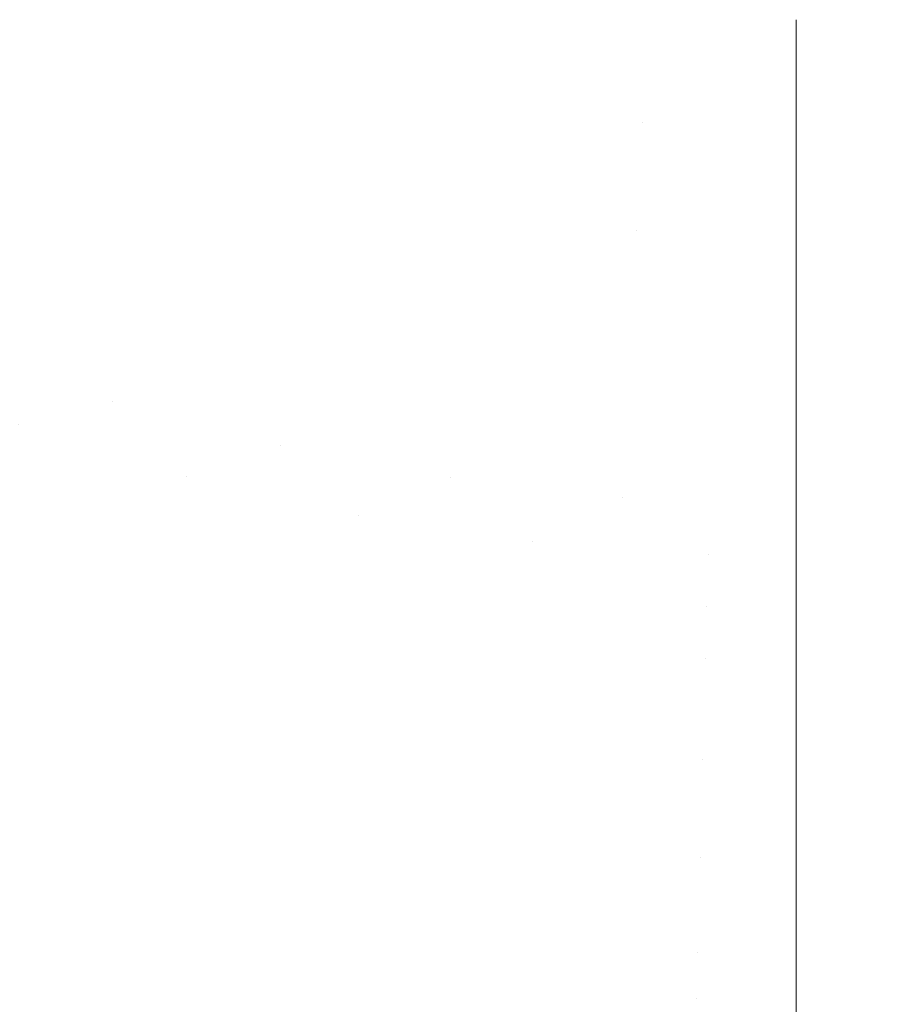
# Model space of a CAD drawing. Header units: centimetres. Extents: x -21.6 to 22.7, y 3.4 to 5.2.
# Tile 115 of 256: x -6.5762 to -6.5382, y 3.735 to 3.7774. Entities that reach past the tile are written whole.
import ezdxf

# ---------------------------------------------------------------- set-up
doc = ezdxf.new("R2010")
doc.units = ezdxf.units.CM
doc.header["$LTSCALE"] = 2.54
doc.layers.add('Lucido design-1', color=7, linetype='Continuous')

# ---------------------------------------------------------------- blocks, each defined once
blk = doc.blocks.new('Gruppo-4-1')
at = {"color": 7, "linetype": 'Continuous', "lineweight": 9}
blk.add_3dface([(-21.503423, 5.100212, -1872.215514), (-21.503423, 3.500212, -1872.215514), (22.630348, 3.500212, -1872.215514), (22.630348, 5.100212, -1872.215514)], dxfattribs=at)
for points, invisible_edges in [([(-6.581919, 3.779185, -1872.620072), (-6.581217, 3.781358, -1872.619374), (-6.575153, 3.778774, -1872.619374), (-6.575744, 3.776554, -1872.620072)], 15), ([(-6.574562, 3.780996, -1872.618737), (-6.568434, 3.778881, -1872.618737), (-6.568911, 3.77662, -1872.619374), (-6.575153, 3.778774, -1872.619374)], 15), ([(-6.562161, 3.77721, -1872.618737), (-6.568434, 3.778881, -1872.618737), (-6.567956, 3.781142, -1872.61816), (-6.561801, 3.779502, -1872.61816)], 15), ([(-6.561801, 3.779502, -1872.61816), (-6.555536, 3.778318, -1872.61816), (-6.555778, 3.776003, -1872.618737), (-6.562161, 3.77721, -1872.618737)], 15), ([(-6.575744, 3.776554, -1872.620072), (-6.576335, 3.774337, -1872.620832), (-6.58262, 3.777015, -1872.620832), (-6.581919, 3.779185, -1872.620072)], 15), ([(-6.562521, 3.774918, -1872.619374), (-6.568911, 3.77662, -1872.619374), (-6.568434, 3.778881, -1872.618737), (-6.562161, 3.77721, -1872.618737)], 15), ([(-6.575744, 3.776554, -1872.620072), (-6.575153, 3.778774, -1872.619374), (-6.568911, 3.77662, -1872.619374), (-6.569388, 3.77436, -1872.620072)], 15), ([(-6.549319, 3.775273, -1872.618737), (-6.555778, 3.776003, -1872.618737), (-6.555536, 3.778318, -1872.61816), (-6.549198, 3.777601, -1872.61816)], 15), ([(-6.549198, 3.777601, -1872.61816), (-6.542823, 3.777366, -1872.618179), (-6.542823, 3.77433, -1872.618921), (-6.549319, 3.775273, -1872.618737)], 13), ([(-6.562161, 3.77721, -1872.618737), (-6.555778, 3.776003, -1872.618737), (-6.556019, 3.773689, -1872.619374), (-6.562521, 3.774918, -1872.619374)], 15), ([(7.669748, 3.777366, -1872.618179), (7.669748, 3.77433, -1872.618921), (-6.542823, 3.77433, -1872.618921), (-6.542823, 3.777366, -1872.618179)], 10), ([(-6.569388, 3.77436, -1872.620072), (-6.569864, 3.772104, -1872.620832), (-6.576335, 3.774337, -1872.620832), (-6.575744, 3.776554, -1872.620072)], 15), ([(-6.569388, 3.77436, -1872.620072), (-6.568911, 3.77662, -1872.619374), (-6.562521, 3.774918, -1872.619374), (-6.562882, 3.772627, -1872.620072)], 15), ([(-6.54944, 3.772945, -1872.619374), (-6.556019, 3.773689, -1872.619374), (-6.555778, 3.776003, -1872.618737), (-6.549319, 3.775273, -1872.618737)], 15), ([(-6.549319, 3.775273, -1872.618737), (-6.542823, 3.77433, -1872.618921), (-6.54944, 3.772945, -1872.619374)], 11), ([(-6.562882, 3.772627, -1872.620072), (-6.562521, 3.774918, -1872.619374), (-6.556019, 3.773689, -1872.619374), (-6.55626, 3.771375, -1872.620072)], 15), ([(-6.576923, 3.772126, -1872.621652), (-6.576335, 3.774337, -1872.620832), (-6.569864, 3.772104, -1872.620832), (-6.570339, 3.769854, -1872.621652)], 15), ([(-6.562882, 3.772627, -1872.620072), (-6.563241, 3.77034, -1872.620832), (-6.569864, 3.772104, -1872.620832), (-6.569388, 3.77436, -1872.620072)], 15), ([(-6.54944, 3.772945, -1872.619374), (-6.542823, 3.77433, -1872.618921), (-6.542823, 3.770141, -1872.620142)], 9), ([(7.669748, 3.770141, -1872.620142), (-6.542823, 3.770141, -1872.620142), (-6.542823, 3.77433, -1872.618921), (7.669748, 3.77433, -1872.618921)], 5), ([(-6.55626, 3.771375, -1872.620072), (-6.556019, 3.773689, -1872.619374), (-6.54944, 3.772945, -1872.619374), (-6.549561, 3.770618, -1872.620072)], 15), ([(-6.542823, 3.770141, -1872.620142), (-6.549561, 3.770618, -1872.620072), (-6.54944, 3.772945, -1872.619374)], 11), ([(-6.55626, 3.771375, -1872.620072), (-6.556501, 3.769066, -1872.620832), (-6.563241, 3.77034, -1872.620832), (-6.562882, 3.772627, -1872.620072)], 15), ([(-6.570339, 3.769854, -1872.621652), (-6.570812, 3.767612, -1872.622535), (-6.57751, 3.769923, -1872.622535), (-6.576923, 3.772126, -1872.621652)], 15), ([(-6.570339, 3.769854, -1872.621652), (-6.569864, 3.772104, -1872.620832), (-6.563241, 3.77034, -1872.620832), (-6.5636, 3.768059, -1872.621652)], 15), ([(-6.549561, 3.770618, -1872.620072), (-6.549682, 3.768295, -1872.620832), (-6.556501, 3.769066, -1872.620832), (-6.55626, 3.771375, -1872.620072)], 15), ([(-6.549682, 3.768295, -1872.620832), (-6.549561, 3.770618, -1872.620072), (-6.542823, 3.770141, -1872.620142)], 11), ([(-6.5636, 3.768059, -1872.621652), (-6.563241, 3.77034, -1872.620832), (-6.556501, 3.769066, -1872.620832), (-6.556741, 3.766762, -1872.621652)], 15), ([(-6.542823, 3.770141, -1872.620142), (-6.542823, 3.76601, -1872.621545), (-6.549682, 3.768295, -1872.620832)], 10), ([(7.669748, 3.76601, -1872.621545), (-6.542823, 3.76601, -1872.621545), (-6.542823, 3.770141, -1872.620142), (7.669748, 3.770141, -1872.620142)], 5), ([(-6.578093, 3.767731, -1872.62348), (-6.57751, 3.769923, -1872.622535), (-6.570812, 3.767612, -1872.622535), (-6.571283, 3.765381, -1872.62348)], 15), ([(-6.5636, 3.768059, -1872.621652), (-6.563957, 3.765786, -1872.622535), (-6.570812, 3.767612, -1872.622535), (-6.570339, 3.769854, -1872.621652)], 15), ([(-6.556741, 3.766762, -1872.621652), (-6.556501, 3.769066, -1872.620832), (-6.549682, 3.768295, -1872.620832), (-6.549802, 3.765978, -1872.621652)], 15), ([(-6.549802, 3.765978, -1872.621652), (-6.549682, 3.768295, -1872.620832), (-6.542823, 3.76601, -1872.621545)], 11), ([(-6.556741, 3.766762, -1872.621652), (-6.556981, 3.764467, -1872.622535), (-6.563957, 3.765786, -1872.622535), (-6.5636, 3.768059, -1872.621652)], 15), ([(-6.571283, 3.765381, -1872.62348), (-6.571752, 3.763162, -1872.624487), (-6.578674, 3.765551, -1872.624487), (-6.578093, 3.767731, -1872.62348)], 15), ([(-6.571283, 3.765381, -1872.62348), (-6.570812, 3.767612, -1872.622535), (-6.563957, 3.765786, -1872.622535), (-6.564313, 3.763524, -1872.62348)], 15), ([(-6.549802, 3.765978, -1872.621652), (-6.549922, 3.763669, -1872.622535), (-6.556981, 3.764467, -1872.622535), (-6.556741, 3.766762, -1872.621652)], 15), ([(-6.564313, 3.763524, -1872.62348), (-6.563957, 3.765786, -1872.622535), (-6.556981, 3.764467, -1872.622535), (-6.557219, 3.762183, -1872.62348)], 15), ([(-6.542823, 3.76601, -1872.621545), (-6.542823, 3.761944, -1872.623126), (-6.549922, 3.763669, -1872.622535), (-6.549802, 3.765978, -1872.621652)], 14), ([(7.669748, 3.761944, -1872.623126), (-6.542823, 3.761944, -1872.623126), (-6.542823, 3.76601, -1872.621545), (7.669748, 3.76601, -1872.621545)], 5), ([(-6.57925, 3.763386, -1872.625555), (-6.578674, 3.765551, -1872.624487), (-6.571752, 3.763162, -1872.624487), (-6.572217, 3.760959, -1872.625555)], 15), ([(-6.564313, 3.763524, -1872.62348), (-6.564666, 3.761275, -1872.624487), (-6.571752, 3.763162, -1872.624487), (-6.571283, 3.765381, -1872.62348)], 15), ([(-6.557219, 3.762183, -1872.62348), (-6.556981, 3.764467, -1872.622535), (-6.549922, 3.763669, -1872.622535), (-6.550042, 3.761372, -1872.62348)], 15), ([(-6.550042, 3.761372, -1872.62348), (-6.549922, 3.763669, -1872.622535), (-6.542823, 3.761944, -1872.623126)], 11), ([(-6.57925, 3.763386, -1872.625555), (-6.572217, 3.760959, -1872.625555), (-6.576273, 3.759942, -1872.626686)], 11), ([(-6.557219, 3.762183, -1872.62348), (-6.557456, 3.759912, -1872.624487), (-6.564666, 3.761275, -1872.624487), (-6.564313, 3.763524, -1872.62348)], 15), ([(-6.572217, 3.760959, -1872.625555), (-6.571752, 3.763162, -1872.624487), (-6.564666, 3.761275, -1872.624487), (-6.565018, 3.759041, -1872.625555)], 15), ([(-6.550042, 3.761372, -1872.62348), (-6.550161, 3.759087, -1872.624487), (-6.557456, 3.759912, -1872.624487), (-6.557219, 3.762183, -1872.62348)], 15), ([(-6.542823, 3.761944, -1872.623126), (-6.542823, 3.75795, -1872.624883), (-6.550161, 3.759087, -1872.624487), (-6.550042, 3.761372, -1872.62348)], 14), ([(7.669748, 3.75795, -1872.624883), (-6.542823, 3.75795, -1872.624883), (-6.542823, 3.761944, -1872.623126), (7.669748, 3.761944, -1872.623126)], 5), ([(-6.565018, 3.759041, -1872.625555), (-6.564666, 3.761275, -1872.624487), (-6.557456, 3.759912, -1872.624487), (-6.557691, 3.757656, -1872.625555)], 15), ([(-6.572217, 3.760959, -1872.625555), (-6.572678, 3.758773, -1872.626686), (-6.576273, 3.759942, -1872.626686)], 11), ([(-6.569041, 3.757733, -1872.626686), (-6.572678, 3.758773, -1872.626686), (-6.572217, 3.760959, -1872.625555)], 11), ([(-6.572217, 3.760959, -1872.625555), (-6.565018, 3.759041, -1872.625555), (-6.569041, 3.757733, -1872.626686)], 11), ([(-6.576273, 3.759942, -1872.626686), (-6.572678, 3.758773, -1872.626686), (-6.573135, 3.756607, -1872.627877), (-6.576786, 3.757794, -1872.627877)], 15), ([(-6.557691, 3.757656, -1872.625555), (-6.557456, 3.759912, -1872.624487), (-6.550161, 3.759087, -1872.624487), (-6.550279, 3.756818, -1872.625555)], 15), ([(-6.565018, 3.759041, -1872.625555), (-6.565366, 3.756825, -1872.626686), (-6.569041, 3.757733, -1872.626686)], 11), ([(-6.561659, 3.756053, -1872.626686), (-6.565366, 3.756825, -1872.626686), (-6.565018, 3.759041, -1872.625555)], 11), ([(-6.565018, 3.759041, -1872.625555), (-6.557691, 3.757656, -1872.625555), (-6.561659, 3.756053, -1872.626686)], 11), ([(-6.550279, 3.756818, -1872.625555), (-6.550161, 3.759087, -1872.624487), (-6.542823, 3.75795, -1872.624883)], 11), ([(-6.569442, 3.755551, -1872.627877), (-6.573135, 3.756607, -1872.627877), (-6.572678, 3.758773, -1872.626686), (-6.569041, 3.757733, -1872.626686)], 15), ([(-6.576786, 3.757794, -1872.627877), (-6.573135, 3.756607, -1872.627877), (-6.573588, 3.754463, -1872.62913), (-6.577293, 3.755668, -1872.62913)], 15), ([(-6.569041, 3.757733, -1872.626686), (-6.565366, 3.756825, -1872.626686), (-6.565711, 3.75463, -1872.627877), (-6.569442, 3.755551, -1872.627877)], 15), ([(-6.542823, 3.75795, -1872.624883), (-6.542823, 3.756548, -1872.625575), (-6.550279, 3.756818, -1872.625555)], 10), ([(-6.542823, 3.756548, -1872.625575), (-6.542823, 3.75795, -1872.624883), (7.669748, 3.75795, -1872.624883), (7.669748, 3.756548, -1872.625575)], 10), ([(-6.557691, 3.757656, -1872.625555), (-6.557925, 3.755418, -1872.626686), (-6.561659, 3.756053, -1872.626686)], 11), ([(-6.554168, 3.754922, -1872.626686), (-6.557925, 3.755418, -1872.626686), (-6.557691, 3.757656, -1872.625555)], 11), ([(-6.557691, 3.757656, -1872.625555), (-6.550279, 3.756818, -1872.625555), (-6.554168, 3.754922, -1872.626686)], 11), ([(-6.56984, 3.753391, -1872.62913), (-6.573588, 3.754463, -1872.62913), (-6.573135, 3.756607, -1872.627877), (-6.569442, 3.755551, -1872.627877)], 15), ([(-6.561947, 3.753845, -1872.627877), (-6.565711, 3.75463, -1872.627877), (-6.565366, 3.756825, -1872.626686), (-6.561659, 3.756053, -1872.626686)], 15), ([(-6.550279, 3.756818, -1872.625555), (-6.550396, 3.754567, -1872.626686), (-6.554168, 3.754922, -1872.626686)], 11), ([(-6.546612, 3.754354, -1872.626686), (-6.550396, 3.754567, -1872.626686), (-6.550279, 3.756818, -1872.625555)], 11), ([(-6.550279, 3.756818, -1872.625555), (-6.542823, 3.756548, -1872.625575), (-6.546612, 3.754354, -1872.626686)], 11), ([(-6.542823, 3.756548, -1872.625575), (-6.542823, 3.754285, -1872.626691), (-6.546612, 3.754354, -1872.626686)], 10), ([(7.669748, 3.756548, -1872.625575), (7.669748, 3.754285, -1872.626691), (-6.542823, 3.754285, -1872.626691), (-6.542823, 3.756548, -1872.625575)], 10), ([(-6.561659, 3.756053, -1872.626686), (-6.557925, 3.755418, -1872.626686), (-6.558156, 3.753201, -1872.627877), (-6.561947, 3.753845, -1872.627877)], 15), ([(-6.577293, 3.755668, -1872.62913), (-6.573588, 3.754463, -1872.62913), (-6.574035, 3.752344, -1872.630442), (-6.577794, 3.753567, -1872.630442)], 15), ([(-6.569442, 3.755551, -1872.627877), (-6.565711, 3.75463, -1872.627877), (-6.566053, 3.752456, -1872.62913), (-6.56984, 3.753391, -1872.62913)], 15), ([(-6.554342, 3.752697, -1872.627877), (-6.558156, 3.753201, -1872.627877), (-6.557925, 3.755418, -1872.626686), (-6.554168, 3.754922, -1872.626686)], 15), ([(-6.554168, 3.754922, -1872.626686), (-6.550396, 3.754567, -1872.626686), (-6.550512, 3.752337, -1872.627877), (-6.554342, 3.752697, -1872.627877)], 15), ([(-6.570232, 3.751257, -1872.630442), (-6.574035, 3.752344, -1872.630442), (-6.573588, 3.754463, -1872.62913), (-6.56984, 3.753391, -1872.62913)], 15), ([(-6.562233, 3.75166, -1872.62913), (-6.566053, 3.752456, -1872.62913), (-6.565711, 3.75463, -1872.627877), (-6.561947, 3.753845, -1872.627877)], 15), ([(-6.54667, 3.75212, -1872.627877), (-6.550512, 3.752337, -1872.627877), (-6.550396, 3.754567, -1872.626686), (-6.546612, 3.754354, -1872.626686)], 15), ([(-6.54667, 3.75212, -1872.627877), (-6.546612, 3.754354, -1872.626686), (-6.542823, 3.754037, -1872.626813)], 11), ([(-6.546612, 3.754354, -1872.626686), (-6.542823, 3.754285, -1872.626691), (-6.542823, 3.754037, -1872.626813)], 9), ([(-6.542823, 3.754037, -1872.626813), (-6.542823, 3.750212, -1872.628911), (-6.54667, 3.75212, -1872.627877)], 10), ([(7.669748, 3.754285, -1872.626691), (7.669748, 3.754037, -1872.626813), (-6.542823, 3.754037, -1872.626813), (-6.542823, 3.754285, -1872.626691)], 10), ([(7.669748, 3.750212, -1872.628911), (-6.542823, 3.750212, -1872.628911), (-6.542823, 3.754037, -1872.626813), (7.669748, 3.754037, -1872.626813)], 5), ([(-6.577794, 3.753567, -1872.630442), (-6.574035, 3.752344, -1872.630442), (-6.574477, 3.750252, -1872.631814), (-6.578289, 3.751492, -1872.631814)], 15), ([(-6.561947, 3.753845, -1872.627877), (-6.558156, 3.753201, -1872.627877), (-6.558385, 3.751006, -1872.62913), (-6.562233, 3.75166, -1872.62913)], 15), ([(-6.56984, 3.753391, -1872.62913), (-6.566053, 3.752456, -1872.62913), (-6.566391, 3.750308, -1872.630442), (-6.570232, 3.751257, -1872.630442)], 15), ([(-6.554514, 3.750495, -1872.62913), (-6.558385, 3.751006, -1872.62913), (-6.558156, 3.753201, -1872.627877), (-6.554342, 3.752697, -1872.627877)], 15), ([(-6.554342, 3.752697, -1872.627877), (-6.550512, 3.752337, -1872.627877), (-6.550626, 3.750129, -1872.62913), (-6.554514, 3.750495, -1872.62913)], 15), ([(-6.57062, 3.749149, -1872.631814), (-6.574477, 3.750252, -1872.631814), (-6.574035, 3.752344, -1872.630442), (-6.570232, 3.751257, -1872.630442)], 15), ([(-6.562515, 3.749501, -1872.630442), (-6.566391, 3.750308, -1872.630442), (-6.566053, 3.752456, -1872.62913), (-6.562233, 3.75166, -1872.62913)], 15), ([(-6.546727, 3.749909, -1872.62913), (-6.550626, 3.750129, -1872.62913), (-6.550512, 3.752337, -1872.627877), (-6.54667, 3.75212, -1872.627877)], 15), ([(-6.54667, 3.75212, -1872.627877), (-6.542823, 3.750212, -1872.628911), (-6.546727, 3.749909, -1872.62913)], 11), ([(-6.578289, 3.751492, -1872.631814), (-6.574477, 3.750252, -1872.631814), (-6.574912, 3.748189, -1872.633245), (-6.578777, 3.749446, -1872.633245)], 15), ([(-6.562233, 3.75166, -1872.62913), (-6.558385, 3.751006, -1872.62913), (-6.558611, 3.748837, -1872.630442), (-6.562515, 3.749501, -1872.630442)], 15), ([(-6.570232, 3.751257, -1872.630442), (-6.566391, 3.750308, -1872.630442), (-6.566724, 3.748187, -1872.631814), (-6.57062, 3.749149, -1872.631814)], 15), ([(-6.554684, 3.748319, -1872.630442), (-6.558611, 3.748837, -1872.630442), (-6.558385, 3.751006, -1872.62913), (-6.554514, 3.750495, -1872.62913)], 15), ([(-6.554514, 3.750495, -1872.62913), (-6.550626, 3.750129, -1872.62913), (-6.55074, 3.747947, -1872.630442), (-6.554684, 3.748319, -1872.630442)], 15), ([(-6.571003, 3.747071, -1872.633245), (-6.574912, 3.748189, -1872.633245), (-6.574477, 3.750252, -1872.631814), (-6.57062, 3.749149, -1872.631814)], 15), ([(-6.562794, 3.747368, -1872.631814), (-6.566724, 3.748187, -1872.631814), (-6.566391, 3.750308, -1872.630442), (-6.562515, 3.749501, -1872.630442)], 15), ([(-6.546784, 3.747724, -1872.630442), (-6.55074, 3.747947, -1872.630442), (-6.550626, 3.750129, -1872.62913), (-6.546727, 3.749909, -1872.62913)], 15), ([(-6.546727, 3.749909, -1872.62913), (-6.542823, 3.750212, -1872.628911), (-6.542823, 3.746482, -1872.631175), (-6.546784, 3.747724, -1872.630442)], 13), ([(7.669748, 3.746482, -1872.631175), (-6.542823, 3.746482, -1872.631175), (-6.542823, 3.750212, -1872.628911), (7.669748, 3.750212, -1872.628911)], 5), ([(-6.578777, 3.749446, -1872.633245), (-6.574912, 3.748189, -1872.633245), (-6.575341, 3.746158, -1872.634734), (-6.579257, 3.747431, -1872.634734)], 15), ([(-6.562515, 3.749501, -1872.630442), (-6.558611, 3.748837, -1872.630442), (-6.558834, 3.746695, -1872.631814), (-6.562794, 3.747368, -1872.631814)], 15), ([(-6.57062, 3.749149, -1872.631814), (-6.566724, 3.748187, -1872.631814), (-6.567053, 3.746096, -1872.633245), (-6.571003, 3.747071, -1872.633245)], 15), ([(-6.554852, 3.746169, -1872.631814), (-6.558834, 3.746695, -1872.631814), (-6.558611, 3.748837, -1872.630442), (-6.554684, 3.748319, -1872.630442)], 15), ([(-6.571379, 3.745025, -1872.634734), (-6.575341, 3.746158, -1872.634734), (-6.574912, 3.748189, -1872.633245), (-6.571003, 3.747071, -1872.633245)], 15), ([(-6.563068, 3.745266, -1872.633245), (-6.567053, 3.746096, -1872.633245), (-6.566724, 3.748187, -1872.631814), (-6.562794, 3.747368, -1872.631814)], 15), ([(-6.554684, 3.748319, -1872.630442), (-6.55074, 3.747947, -1872.630442), (-6.550852, 3.745793, -1872.631814), (-6.554852, 3.746169, -1872.631814)], 15), ([(-6.54684, 3.745567, -1872.631814), (-6.550852, 3.745793, -1872.631814), (-6.55074, 3.747947, -1872.630442), (-6.546784, 3.747724, -1872.630442)], 15), ([(-6.546784, 3.747724, -1872.630442), (-6.542823, 3.746482, -1872.631175), (-6.54684, 3.745567, -1872.631814)], 11), ([(-6.579257, 3.747431, -1872.634734), (-6.575341, 3.746158, -1872.634734), (-6.575763, 3.74416, -1872.636279), (-6.579729, 3.74545, -1872.636279)], 15), ([(-6.562794, 3.747368, -1872.631814), (-6.558834, 3.746695, -1872.631814), (-6.559055, 3.744583, -1872.633245), (-6.563068, 3.745266, -1872.633245)], 15), ([(-6.571003, 3.747071, -1872.633245), (-6.567053, 3.746096, -1872.633245), (-6.567377, 3.744037, -1872.634734), (-6.571379, 3.745025, -1872.634734)], 15), ([(-6.555017, 3.74405, -1872.633245), (-6.559055, 3.744583, -1872.633245), (-6.558834, 3.746695, -1872.631814), (-6.554852, 3.746169, -1872.631814)], 15), ([(-6.54684, 3.745567, -1872.631814), (-6.542823, 3.746482, -1872.631175), (-6.542823, 3.742854, -1872.633599), (-6.546895, 3.743439, -1872.633245)], 13), ([(7.669748, 3.742854, -1872.633599), (-6.542823, 3.742854, -1872.633599), (-6.542823, 3.746482, -1872.631175), (7.669748, 3.746482, -1872.631175)], 5), ([(-6.571749, 3.743013, -1872.636279), (-6.575763, 3.74416, -1872.636279), (-6.575341, 3.746158, -1872.634734), (-6.571379, 3.745025, -1872.634734)], 15), ([(-6.563339, 3.743195, -1872.634734), (-6.567377, 3.744037, -1872.634734), (-6.567053, 3.746096, -1872.633245), (-6.563068, 3.745266, -1872.633245)], 15), ([(-6.554852, 3.746169, -1872.631814), (-6.550852, 3.745793, -1872.631814), (-6.550962, 3.743669, -1872.633245), (-6.555017, 3.74405, -1872.633245)], 15), ([(-6.579729, 3.74545, -1872.636279), (-6.575763, 3.74416, -1872.636279), (-6.576177, 3.742198, -1872.637879), (-6.580193, 3.743505, -1872.637879)], 15), ([(-6.546895, 3.743439, -1872.633245), (-6.550962, 3.743669, -1872.633245), (-6.550852, 3.745793, -1872.631814), (-6.54684, 3.745567, -1872.631814)], 15), ([(-6.571379, 3.745025, -1872.634734), (-6.567377, 3.744037, -1872.634734), (-6.567695, 3.742012, -1872.636279), (-6.571749, 3.743013, -1872.636279)], 15), ([(-6.563068, 3.745266, -1872.633245), (-6.559055, 3.744583, -1872.633245), (-6.559272, 3.742504, -1872.634734), (-6.563339, 3.743195, -1872.634734)], 15), ([(-6.55518, 3.741964, -1872.634734), (-6.559272, 3.742504, -1872.634734), (-6.559055, 3.744583, -1872.633245), (-6.555017, 3.74405, -1872.633245)], 15), ([(-6.572113, 3.741037, -1872.637879), (-6.576177, 3.742198, -1872.637879), (-6.575763, 3.74416, -1872.636279), (-6.571749, 3.743013, -1872.636279)], 15), ([(-6.563605, 3.741159, -1872.636279), (-6.567695, 3.742012, -1872.636279), (-6.567377, 3.744037, -1872.634734), (-6.563339, 3.743195, -1872.634734)], 15), ([(-6.555017, 3.74405, -1872.633245), (-6.550962, 3.743669, -1872.633245), (-6.551071, 3.741577, -1872.634734), (-6.55518, 3.741964, -1872.634734)], 15), ([(-6.580193, 3.743505, -1872.637879), (-6.576177, 3.742198, -1872.637879), (-6.576583, 3.740275, -1872.639533), (-6.580648, 3.741598, -1872.639533)], 15), ([(-6.54695, 3.741344, -1872.634734), (-6.551071, 3.741577, -1872.634734), (-6.550962, 3.743669, -1872.633245), (-6.546895, 3.743439, -1872.633245)], 15), ([(-6.546895, 3.743439, -1872.633245), (-6.542823, 3.742854, -1872.633599), (-6.54695, 3.741344, -1872.634734)], 11), ([(-6.571749, 3.743013, -1872.636279), (-6.567695, 3.742012, -1872.636279), (-6.568008, 3.740023, -1872.637879), (-6.572113, 3.741037, -1872.637879)], 15), ([(-6.563339, 3.743195, -1872.634734), (-6.559272, 3.742504, -1872.634734), (-6.559485, 3.740459, -1872.636279), (-6.563605, 3.741159, -1872.636279)], 15), ([(-6.555341, 3.739912, -1872.636279), (-6.559485, 3.740459, -1872.636279), (-6.559272, 3.742504, -1872.634734), (-6.55518, 3.741964, -1872.634734)], 15), ([(-6.54695, 3.741344, -1872.634734), (-6.542823, 3.742854, -1872.633599), (-6.542823, 3.739336, -1872.636179)], 9), ([(7.669748, 3.739336, -1872.636179), (-6.542823, 3.739336, -1872.636179), (-6.542823, 3.742854, -1872.633599), (7.669748, 3.742854, -1872.633599)], 5), ([(-6.57247, 3.739099, -1872.639533), (-6.576583, 3.740275, -1872.639533), (-6.576177, 3.742198, -1872.637879), (-6.572113, 3.741037, -1872.637879)], 15), ([(-6.563866, 3.73916, -1872.637879), (-6.568008, 3.740023, -1872.637879), (-6.567695, 3.742012, -1872.636279), (-6.563605, 3.741159, -1872.636279)], 15), ([(-6.55518, 3.741964, -1872.634734), (-6.551071, 3.741577, -1872.634734), (-6.551178, 3.73952, -1872.636279), (-6.555341, 3.739912, -1872.636279)], 15), ([(-6.547003, 3.739285, -1872.636279), (-6.551178, 3.73952, -1872.636279), (-6.551071, 3.741577, -1872.634734), (-6.54695, 3.741344, -1872.634734)], 15), ([(-6.542823, 3.739336, -1872.636179), (-6.547003, 3.739285, -1872.636279), (-6.54695, 3.741344, -1872.634734)], 11), ([(-6.572113, 3.741037, -1872.637879), (-6.568008, 3.740023, -1872.637879), (-6.568314, 3.738073, -1872.639533), (-6.57247, 3.739099, -1872.639533)], 15), ([(-6.563605, 3.741159, -1872.636279), (-6.559485, 3.740459, -1872.636279), (-6.559694, 3.738451, -1872.637879), (-6.563866, 3.73916, -1872.637879)], 15), ([(-6.555498, 3.737897, -1872.637879), (-6.559694, 3.738451, -1872.637879), (-6.559485, 3.740459, -1872.636279), (-6.555341, 3.739912, -1872.636279)], 15), ([(-6.572819, 3.737202, -1872.641239), (-6.57698, 3.738392, -1872.641239), (-6.576583, 3.740275, -1872.639533), (-6.57247, 3.739099, -1872.639533)], 15), ([(-6.564122, 3.7372, -1872.639533), (-6.568314, 3.738073, -1872.639533), (-6.568008, 3.740023, -1872.637879), (-6.563866, 3.73916, -1872.637879)], 15), ([(-6.555341, 3.739912, -1872.636279), (-6.551178, 3.73952, -1872.636279), (-6.551283, 3.7375, -1872.637879), (-6.555498, 3.737897, -1872.637879)], 15), ([(-6.547056, 3.737262, -1872.637879), (-6.551283, 3.7375, -1872.637879), (-6.551178, 3.73952, -1872.636279), (-6.547003, 3.739285, -1872.636279)], 15), ([(-6.57247, 3.739099, -1872.639533), (-6.568314, 3.738073, -1872.639533), (-6.568614, 3.736164, -1872.641239), (-6.572819, 3.737202, -1872.641239)], 15), ([(-6.563866, 3.73916, -1872.637879), (-6.559694, 3.738451, -1872.637879), (-6.5599, 3.736482, -1872.639533), (-6.564122, 3.7372, -1872.639533)], 15), ([(-6.542823, 3.739336, -1872.636179), (-6.542823, 3.735933, -1872.63891), (-6.547056, 3.737262, -1872.637879)], 10), ([(-6.547056, 3.737262, -1872.637879), (-6.547003, 3.739285, -1872.636279), (-6.542823, 3.739336, -1872.636179)], 11), ([(7.669748, 3.735933, -1872.63891), (-6.542823, 3.735933, -1872.63891), (-6.542823, 3.739336, -1872.636179), (7.669748, 3.739336, -1872.636179)], 5), ([(-6.57316, 3.735348, -1872.642997), (-6.577369, 3.736551, -1872.642997), (-6.57698, 3.738392, -1872.641239), (-6.572819, 3.737202, -1872.641239)], 15), ([(-6.555652, 3.735921, -1872.639533), (-6.5599, 3.736482, -1872.639533), (-6.559694, 3.738451, -1872.637879), (-6.555498, 3.737897, -1872.637879)], 15), ([(-6.564373, 3.73528, -1872.641239), (-6.568614, 3.736164, -1872.641239), (-6.568314, 3.738073, -1872.639533), (-6.564122, 3.7372, -1872.639533)], 15), ([(-6.555498, 3.737897, -1872.637879), (-6.551283, 3.7375, -1872.637879), (-6.551386, 3.73552, -1872.639533), (-6.555652, 3.735921, -1872.639533)], 15), ([(-6.547107, 3.735278, -1872.639533), (-6.551386, 3.73552, -1872.639533), (-6.551283, 3.7375, -1872.637879), (-6.547056, 3.737262, -1872.637879)], 15), ([(-6.572819, 3.737202, -1872.641239), (-6.568614, 3.736164, -1872.641239), (-6.568908, 3.734298, -1872.642997), (-6.57316, 3.735348, -1872.642997)], 15), ([(-6.564122, 3.7372, -1872.639533), (-6.5599, 3.736482, -1872.639533), (-6.560101, 3.734554, -1872.641239), (-6.564373, 3.73528, -1872.641239)], 15), ([(-6.547056, 3.737262, -1872.637879), (-6.542823, 3.735933, -1872.63891), (-6.547107, 3.735278, -1872.639533)], 11), ([(-6.573493, 3.733537, -1872.644803), (-6.577748, 3.734754, -1872.644803), (-6.577369, 3.736551, -1872.642997), (-6.57316, 3.735348, -1872.642997)], 15), ([(-6.564618, 3.733404, -1872.642997), (-6.568908, 3.734298, -1872.642997), (-6.568614, 3.736164, -1872.641239), (-6.564373, 3.73528, -1872.641239)], 15), ([(-6.555803, 3.733987, -1872.641239), (-6.560101, 3.734554, -1872.641239), (-6.5599, 3.736482, -1872.639533), (-6.555652, 3.735921, -1872.639533)], 15), ([(-6.555652, 3.735921, -1872.639533), (-6.551386, 3.73552, -1872.639533), (-6.551487, 3.733581, -1872.641239), (-6.555803, 3.733987, -1872.641239)], 15), ([(-6.547107, 3.735278, -1872.639533), (-6.542823, 3.735933, -1872.63891), (-6.542823, 3.732653, -1872.641786), (-6.547158, 3.733336, -1872.641239)], 13), ([(7.669748, 3.732653, -1872.641786), (-6.542823, 3.732653, -1872.641786), (-6.542823, 3.735933, -1872.63891), (7.669748, 3.735933, -1872.63891)], 5), ([(-6.57316, 3.735348, -1872.642997), (-6.568908, 3.734298, -1872.642997), (-6.569194, 3.732476, -1872.644803), (-6.573493, 3.733537, -1872.644803)], 15), ([(-6.564373, 3.73528, -1872.641239), (-6.560101, 3.734554, -1872.641239), (-6.560297, 3.732669, -1872.642997), (-6.564618, 3.733404, -1872.642997)], 15), ([(-6.547158, 3.733336, -1872.641239), (-6.551487, 3.733581, -1872.641239), (-6.551386, 3.73552, -1872.639533), (-6.547107, 3.735278, -1872.639533)], 15)]:
    blk.add_3dface(points, dxfattribs=dict(at, invisible_edges=invisible_edges))
blk = doc.blocks.new('Gruppo-5-1')
at = {"color": 7}
blk.add_blockref('Gruppo-4-1', (0, 0), dxfattribs=at)

msp = doc.modelspace()

# ---------------------------------------------------------------- block references
at = {"layer": 'Lucido design-1', "color": 7}
msp.add_blockref('Gruppo-5-1', (0, 0), dxfattribs=at)

doc.saveas('drawing.dxf')
